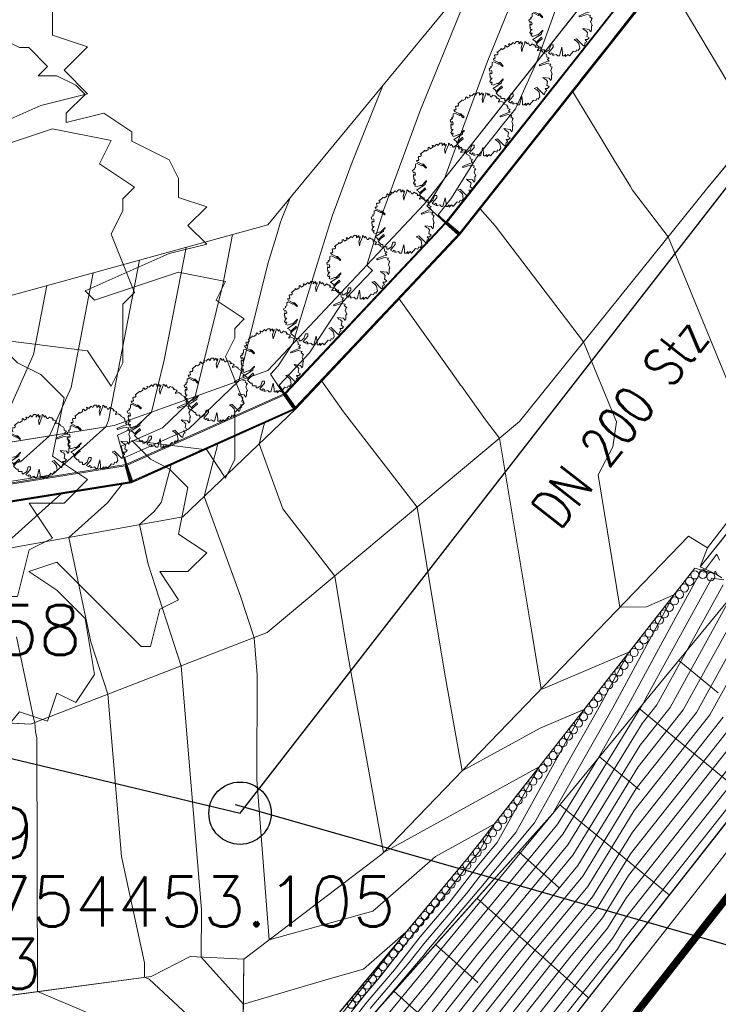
# Model space of a CAD drawing. Header units: metres. Extents: x 3490449 to 3490968, y 5754217 to 5754743.
# Tile 69 of 212: x 3490565 to 3490577, y 5754451 to 5754467. Entities that reach past the tile are written whole.
import ezdxf
from ezdxf.enums import TextEntityAlignment as Align

# ---------------------------------------------------------------- set-up
doc = ezdxf.new("R2010")
doc.units = ezdxf.units.M
doc.header["$LTSCALE"] = 0.25
doc.linetypes.add('Kartierung-07$0$AUSGEZOGEN', pattern=[0])
for name, color, linetype, lineweight, true_color in [('Kartierung-07$0$$BOESCHUNG', 7, 'Continuous', 18, 0x82563a), ('Kartierung-07$0$$BRUCH', 7, 'Continuous', 18, 0x82563a), ('Kartierung-07$0$$HOEHEN_Haupt', 7, 'Continuous', 18, 0x82563a), ('Kartierung-07$0$$HOEHEN_Mittel', 7, 'Continuous', 18, 0x82563a), ('Kartierung-07$0$$P_INF_FL', 7, 'Kartierung-07$0$AUSGEZOGEN', 18, 0x82563a), ('Kartierung-07$0$$P_INF_H', 7, 'Kartierung-07$0$AUSGEZOGEN', 18, 0x82563a), ('Kartierung-07$0$$P_INF_NR', 7, 'Kartierung-07$0$AUSGEZOGEN', 18, 0x82563a), ('Kartierung-07$0$$P_INF_X', 7, 'Kartierung-07$0$AUSGEZOGEN', 18, 0x82563a), ('Kartierung-07$0$$PKT_AE', 7, 'Continuous', 18, 0x82563a), ('Kartierung-07$0$$PKT_SW', 7, 'Continuous', 18, 0x82563a), ('Kartierung-07$0$B_Baum', 7, 'Continuous', 18, 0x82563a), ('Kartierung-07$0$B_Befestigt', 7, 'Continuous', 18, 0x82563a), ('Kartierung-07$0$B_Boeschung_OK', 7, 'Continuous', 18, 0x82563a), ('Kartierung-07$0$B_Boeschung_UK', 7, 'Continuous', 18, 0x82563a), ('Kartierung-07$0$B_Gelaendeknick', 7, 'Continuous', 18, 0x82563a), ('Kartierung-07$0$B_Hecke', 7, 'Continuous', 18, 0x82563a), ('Kartierung-07$0$B_Mauer', 7, 'Kartierung-07$0$AUSGEZOGEN', 18, 0x82563a), ('Kartierung-07$0$B_Zaun', 7, 'Kartierung-07$0$AUSGEZOGEN', 18, 0x82563a), ('Kartierung-07$0$Hilfe_DGM', 7, 'Continuous', 18, 0x82563a), ('Kartierung-07$0$SYM_AE', 7, 'Kartierung-07$0$AUSGEZOGEN', 18, 0x82563a), ('Kartierung-07$0$SYM_SW', 7, 'Kartierung-07$0$AUSGEZOGEN', 18, 0x82563a)]:
    doc.layers.add(name, color=color, linetype=linetype, lineweight=lineweight, true_color=true_color)
for name, color, linetype, true_color in [('Kartierung-07$0$B_Schachtschrift_SW_AUS', 7, 'Continuous', 0x82563a), ('Kartierung-07$0$B_SW-Leitung_AUS', 7, 'Continuous', 0x82563a), ('Kartierung-07$0$B_SW_Leitung_Schrift_AUS', 7, 'Continuous', 0x82563a)]:
    doc.layers.add(name, color=color, linetype=linetype, true_color=true_color)
doc.layers.add('Kartierung-07$0$B_SW_Schacht', color=7, linetype='Continuous')
doc.styles.add('Kartierung-07$0$2', font='TXT')
doc.styles.add('Kartierung-07$0$STANDARD', font='romans.shx', dxfattribs={"width": 0.8})

# ---------------------------------------------------------------- blocks, each defined once
blk = doc.blocks.new('Kartierung-07$0$PKT_AE')
at = {"layer": 'Kartierung-07$0$SYM_AE'}
for p, q in [((-0.25, 0.25), (-0.25, -0.25)), ((0.25, 0.25), (-0.25, 0.25)), ((-0.125, 0.2), (-0.125, -0.2)), ((0, 0.2), (0, -0.2)), ((0.125, 0.2), (0.125, -0.2)), ((0.25, -0.25), (0.25, 0.25)), ((-0.25, -0.25), (0.25, -0.25))]:
    blk.add_line(p, q, dxfattribs=at)
at = {"layer": 'Kartierung-07$0$$P_INF_FL', "style": 'Kartierung-07$0$STANDARD'}
blk.add_attdef('CODE', text='', height=0.8, dxfattribs=at).set_placement((0, 1.7), align=Align.CENTER)
at = {"layer": 'Kartierung-07$0$$P_INF_H', "style": 'Kartierung-07$0$STANDARD'}
blk.add_attdef('H', text='', height=0.8, dxfattribs=at).set_placement((0, -1.4), align=Align.CENTER)
at = {"layer": 'Kartierung-07$0$$P_INF_NR', "style": 'Kartierung-07$0$STANDARD'}
blk.add_attdef('NR', text='', height=0.8, dxfattribs=at).set_placement((0, 0.7), align=Align.CENTER)
at = {"layer": 'Kartierung-07$0$$P_INF_X', "style": 'Kartierung-07$0$STANDARD'}
blk.add_attdef('X', text='', height=0.8, dxfattribs=at).set_placement((-0.9, -0.4), align=Align.RIGHT)
blk.add_attdef('Y', (0.7, -0.4), '', height=0.8, dxfattribs=at)
blk = doc.blocks.new('Kartierung-07$0$PKT_SW')
at = {"layer": 'Kartierung-07$0$SYM_SW'}
for p, q in [((-0.1, 0), (-0.2, 0)), ((0.1, 0), (0.2, 0))]:
    blk.add_line(p, q, dxfattribs=at)
blk.add_circle((0, 0), 0.2, dxfattribs=at)
at = {"layer": 'Kartierung-07$0$$P_INF_FL', "style": 'Kartierung-07$0$STANDARD'}
blk.add_attdef('CODE', text='', height=0.8, dxfattribs=at).set_placement((0, 1.7), align=Align.CENTER)
at = {"layer": 'Kartierung-07$0$$P_INF_H', "style": 'Kartierung-07$0$STANDARD'}
blk.add_attdef('H', text='', height=0.8, dxfattribs=at).set_placement((0, -1.4), align=Align.CENTER)
at = {"layer": 'Kartierung-07$0$$P_INF_NR', "style": 'Kartierung-07$0$STANDARD'}
blk.add_attdef('NR', text='', height=0.8, dxfattribs=at).set_placement((0, 0.7), align=Align.CENTER)
at = {"layer": 'Kartierung-07$0$$P_INF_X', "style": 'Kartierung-07$0$STANDARD'}
blk.add_attdef('X', text='', height=0.8, dxfattribs=at).set_placement((-0.9, -0.4), align=Align.RIGHT)
blk.add_attdef('Y', (0.7, -0.4), '', height=0.8, dxfattribs=at)
at = {"layer": 'Kartierung-07$0$SYM_SW', "style": 'Kartierung-07$0$2', "width": 1.127369}
blk.add_text('W', height=0.245, dxfattribs=at).set_placement((0.001, -0.138), align=Align.CENTER)
blk = doc.blocks.new('Kartierung-07$0$Hecke')
at = {"layer": 'Kartierung-07$0$B_Hecke'}
blk.add_lwpolyline([(-0.447, -0.197), (-0.472, -0.185), (-0.46, -0.147), (-0.472, -0.147), (-0.485, -0.16), (-0.497, -0.135), (-0.485, -0.122), (-0.485, -0.11), (-0.46, -0.085), (-0.485, -0.085), (-0.497, -0.06), (-0.485, -0.06), (-0.497, -0.035), (-0.497, -0.01), (-0.485, 0.003), (-0.485, -0.01), (-0.472, -0.01), (-0.46, 0.003), (-0.472, 0.04), (-0.497, 0.028), (-0.51, 0.065), (-0.472, 0.09), (-0.485, 0.103), (-0.46, 0.115), (-0.46, 0.14), (-0.46, 0.165), (-0.435, 0.178), (-0.36, 0.14), (-0.347, 0.153), (-0.297, 0.103), (-0.285, 0.115), (-0.335, 0.165), (-0.36, 0.165), (-0.435, 0.203), (-0.447, 0.228), (-0.422, 0.228), (-0.41, 0.24), (-0.422, 0.278), (-0.41, 0.29), (-0.385, 0.29), (-0.372, 0.303), (-0.372, 0.328), (-0.385, 0.328), (-0.322, 0.378), (-0.322, 0.39), (-0.297, 0.378), (-0.26, 0.403), (-0.26, 0.428), (-0.247, 0.44), (-0.222, 0.415), (-0.185, 0.44), (-0.197, 0.465), (-0.185, 0.465), (-0.16, 0.453), (-0.135, 0.478), (-0.122, 0.49), (-0.097, 0.465), (-0.085, 0.49), (-0.072, 0.503), (-0.035, 0.503), (-0.035, 0.465), (-0.022, 0.478), (0.003, 0.503), (0.003, 0.478), (0.015, 0.465), (0.028, 0.49), (0.028, 0.478), (0.003, 0.403), (0.015, 0.34), (0.028, 0.39), (0.065, 0.478), (0.065, 0.503), (0.09, 0.49), (0.09, 0.478), (0.103, 0.465), (0.115, 0.49), (0.128, 0.465), (0.14, 0.44), (0.153, 0.44), (0.178, 0.465), (0.203, 0.453), (0.215, 0.453), (0.24, 0.428), (0.228, 0.415), (0.253, 0.415), (0.278, 0.403), (0.29, 0.39), (0.265, 0.365), (0.265, 0.353), (0.315, 0.365), (0.353, 0.34), (0.353, 0.328), (0.403, 0.303), (0.415, 0.278), (0.415, 0.253), (0.453, 0.24), (0.428, 0.215), (0.453, 0.19), (0.403, 0.178), (0.29, 0.128), (0.303, 0.115), (0.415, 0.153), (0.478, 0.14), (0.465, 0.115), (0.503, 0.09), (0.49, 0.078), (0.49, 0.065), (0.478, 0.04), (0.503, -0.022), (0.49, -0.035), (0.49, -0.097), (0.478, -0.122), (0.453, -0.085), (0.353, -0.072), (0.378, -0.097), (0.403, -0.11), (0.428, -0.135), (0.415, -0.197), (0.453, -0.222), (0.428, -0.247), (0.39, -0.247), (0.415, -0.285), (0.39, -0.297), (0.378, -0.347), (0.365, -0.347), (0.253, -0.235), (0.215, -0.247), (0.253, -0.272), (0.29, -0.31), (0.303, -0.385), (0.278, -0.422), (0.253, -0.41), (0.24, -0.447), (0.203, -0.435), (0.14, -0.51), (0.115, -0.485), (0.078, -0.522), (0.078, -0.485), (0.053, -0.51), (0.028, -0.51), (0.028, -0.46), (0.015, -0.372), (-0.022, -0.51), (-0.047, -0.51), (-0.072, -0.485), (-0.11, -0.497), (-0.135, -0.497), (-0.122, -0.472), (-0.147, -0.46), (-0.16, -0.485), (-0.197, -0.46), (-0.122, -0.372), (-0.122, -0.335), (-0.16, -0.335), (-0.185, -0.41), (-0.235, -0.447), (-0.26, -0.447), (-0.26, -0.41), (-0.31, -0.41), (-0.322, -0.397), (-0.322, -0.372), (-0.347, -0.372), (-0.397, -0.322), (-0.347, -0.272), (-0.297, -0.235), (-0.31, -0.21), (-0.397, -0.297), (-0.41, -0.272), (-0.447, -0.247), (-0.31, -0.16), (-0.31, -0.135), (-0.285, -0.11), (-0.285, -0.097), (-0.36, -0.172), (-0.385, -0.172), (-0.447, -0.197)], dxfattribs=at)
blk = doc.blocks.new('Kartierung-07$0$B_Baum')
at = {"layer": 'Kartierung-07$0$B_Baum'}
blk.add_lwpolyline([(-0.4417, -0.1918), (-0.4667, -0.1793), (-0.4542, -0.1418), (-0.4667, -0.1418), (-0.4792, -0.1543), (-0.4917, -0.1293), (-0.4792, -0.1168), (-0.4792, -0.1043), (-0.4542, -0.0793), (-0.4792, -0.0793), (-0.4917, -0.0543), (-0.4792, -0.0543), (-0.4917, -0.0293), (-0.4917, -0.0043), (-0.4792, 0.0082), (-0.4792, -0.0043), (-0.4667, -0.0043), (-0.4542, 0.0082), (-0.4667, 0.0457), (-0.4917, 0.0332), (-0.5042, 0.0707), (-0.4667, 0.0957), (-0.4792, 0.1082), (-0.4542, 0.1207), (-0.4542, 0.1457), (-0.4542, 0.1707), (-0.4292, 0.1832), (-0.3542, 0.1457), (-0.3417, 0.1582), (-0.2917, 0.1082), (-0.2792, 0.1207), (-0.3292, 0.1707), (-0.3542, 0.1707), (-0.4292, 0.2082), (-0.4417, 0.2332), (-0.4167, 0.2332), (-0.4042, 0.2457), (-0.4167, 0.2832), (-0.4042, 0.2957), (-0.3792, 0.2957), (-0.3667, 0.3082), (-0.3667, 0.3332), (-0.3792, 0.3332), (-0.3167, 0.3832), (-0.3167, 0.3957), (-0.2917, 0.3832), (-0.2542, 0.4082), (-0.2542, 0.4332), (-0.2417, 0.4457), (-0.2167, 0.4207), (-0.1792, 0.4457), (-0.1917, 0.4707), (-0.1792, 0.4707), (-0.1542, 0.4582), (-0.1292, 0.4832), (-0.1167, 0.4957), (-0.0917, 0.4707), (-0.0792, 0.4957), (-0.0667, 0.5082), (-0.0292, 0.5082), (-0.0292, 0.4707), (-0.0167, 0.4832), (0.0083, 0.5082), (0.0083, 0.4832), (0.0208, 0.4707), (0.0333, 0.4957), (0.0333, 0.4832), (0.0083, 0.4082), (0.0208, 0.3457), (0.0333, 0.3957), (0.0708, 0.4832), (0.0708, 0.5082), (0.0958, 0.4957), (0.0958, 0.4832), (0.1083, 0.4707), (0.1208, 0.4957), (0.1333, 0.4707), (0.1458, 0.4457), (0.1583, 0.4457), (0.1833, 0.4707), (0.2083, 0.4582), (0.2208, 0.4582), (0.2458, 0.4332), (0.2333, 0.4207), (0.2583, 0.4207), (0.2833, 0.4082), (0.2958, 0.3957), (0.2708, 0.3707), (0.2708, 0.3582), (0.3208, 0.3707), (0.3583, 0.3457), (0.3583, 0.3332), (0.4083, 0.3082), (0.4208, 0.2832), (0.4208, 0.2582), (0.4583, 0.2457), (0.4333, 0.2207), (0.4583, 0.1957), (0.4083, 0.1832), (0.2958, 0.1332), (0.3083, 0.1207), (0.4208, 0.1582), (0.4833, 0.1457), (0.4708, 0.1207), (0.5083, 0.0957), (0.4958, 0.0832), (0.4958, 0.0707), (0.4833, 0.0457), (0.5083, -0.0168), (0.4958, -0.0293), (0.4958, -0.0918), (0.4833, -0.1168), (0.4583, -0.0793), (0.3583, -0.0668), (0.3833, -0.0918), (0.4083, -0.1043), (0.4333, -0.1293), (0.4208, -0.1918), (0.4583, -0.2168), (0.4333, -0.2418), (0.3958, -0.2418), (0.4208, -0.2793), (0.3958, -0.2918), (0.3833, -0.3418), (0.3708, -0.3418), (0.2583, -0.2293), (0.2208, -0.2418), (0.2583, -0.2668), (0.2958, -0.3043), (0.3083, -0.3793), (0.2833, -0.4168), (0.2583, -0.4043), (0.2458, -0.4418), (0.2083, -0.4293), (0.1458, -0.5043), (0.1208, -0.4793), (0.0833, -0.5168), (0.0833, -0.4793), (0.0583, -0.5043), (0.0333, -0.5043), (0.0333, -0.4543), (0.0208, -0.3668), (-0.0167, -0.5043), (-0.0417, -0.5043), (-0.0667, -0.4793), (-0.1042, -0.4918), (-0.1292, -0.4918), (-0.1167, -0.4668), (-0.1417, -0.4543), (-0.1542, -0.4793), (-0.1917, -0.4543), (-0.1167, -0.3668), (-0.1167, -0.3293), (-0.1542, -0.3293), (-0.1792, -0.4043), (-0.2292, -0.4418), (-0.2542, -0.4418), (-0.2542, -0.4043), (-0.3042, -0.4043), (-0.3167, -0.3918), (-0.3167, -0.3668), (-0.3417, -0.3668), (-0.3917, -0.3168), (-0.3417, -0.2668), (-0.2917, -0.2293), (-0.3042, -0.2043), (-0.3917, -0.2918), (-0.4042, -0.2668), (-0.4417, -0.2418), (-0.3042, -0.1543), (-0.3042, -0.1293), (-0.2792, -0.1043), (-0.2792, -0.0918), (-0.3542, -0.1668), (-0.3792, -0.1668), (-0.4417, -0.1918)], dxfattribs=at)

msp = doc.modelspace()

# ---------------------------------------------------------------- linework, layer by layer
at = {"layer": 'Kartierung-07$0$$BOESCHUNG', "ltscale": 0.02}
for p, q in [((3490575.923, 5754456.969, 166.217), (3490576.552, 5754456.451, 104.717)), ((3490575.287, 5754456.197, 166.307), (3490577.006, 5754454.782)), ((3490574.652, 5754455.426, 166.396), (3490575.294, 5754454.896, 104.829)), ((3490574.016, 5754454.654, 166.485), (3490575.771, 5754453.208)), ((3490573.355, 5754453.904, 166.521), (3490573.999, 5754453.328, 104.908)), ((3490572.688, 5754453.158, 166.545), (3490574.477, 5754451.559)), ((3490572.022, 5754452.413, 166.569), (3490572.701, 5754451.805, 104.939)), ((3490571.355, 5754451.667, 166.593), (3490573.24, 5754449.982))]:
    msp.add_line(p, q, dxfattribs=at)
at = {"layer": 'Kartierung-07$0$$BRUCH', "ltscale": 0.02}
for p, q in [((3490580.54, 5754469.583), (3490576.389, 5754464.549)), ((3490574.819, 5754468.048), (3490571.845, 5754464.287)), ((3490575.174, 5754467.747), (3490572.211, 5754463.996)), ((3490575.409, 5754467.585), (3490572.413, 5754463.796)), ((3490572.414, 5754463.823), (3490575.381, 5754467.583)), ((3490576.389, 5754464.549), (3490573.367, 5754460.799)), ((3490571.845, 5754464.287), (3490569.334, 5754461.62)), ((3490572.211, 5754463.996), (3490572.185, 5754463.972)), ((3490572.414, 5754463.823), (3490572.211, 5754463.996)), ((3490572.185, 5754463.972), (3490569.626, 5754461.247)), ((3490572.385, 5754463.794), (3490572.185, 5754463.972)), ((3490572.413, 5754463.796), (3490569.777, 5754460.997)), ((3490569.781, 5754461.029), (3490572.385, 5754463.794)), ((3490572.385, 5754463.794), (3490572.414, 5754463.823)), ((3490576.265, 5754458.468), (3490579.106, 5754462.031)), ((3490576.382, 5754458.773), (3490578.888, 5754462.031)), ((3490569.334, 5754461.62), (3490566.875, 5754460.737)), ((3490569.593, 5754461.224), (3490567.083, 5754460.102)), ((3490569.626, 5754461.247), (3490569.593, 5754461.224)), ((3490569.749, 5754461.003), (3490569.593, 5754461.224)), ((3490569.781, 5754461.029), (3490569.626, 5754461.247)), ((3490569.777, 5754460.997), (3490567.149, 5754459.819)), ((3490567.166, 5754459.849), (3490569.749, 5754461.003)), ((3490567.974, 5754459.271), (3490569.777, 5754460.997)), ((3490569.749, 5754461.003), (3490569.781, 5754461.029)), ((3490566.875, 5754460.737), (3490564.771, 5754460.4)), ((3490573.367, 5754460.799), (3490569.328, 5754457.415)), ((3490567.051, 5754460.091), (3490564.858, 5754459.741)), ((3490567.083, 5754460.102), (3490567.051, 5754460.091)), ((3490567.117, 5754459.834), (3490567.051, 5754460.091)), ((3490567.166, 5754459.849), (3490567.083, 5754460.102)), ((3490567.149, 5754459.819), (3490564.864, 5754459.453)), ((3490564.892, 5754459.479), (3490567.117, 5754459.834)), ((3490567.117, 5754459.834), (3490567.166, 5754459.849)), ((3490565.081, 5754458.749), (3490567.974, 5754459.271)), ((3490571.164, 5754453.862), (3490576.078, 5754458.964)), ((3490576.078, 5754458.964), (3490576.382, 5754458.773)), ((3490576.382, 5754458.773), (3490576.265, 5754458.468)), ((3490576.509, 5754458.36), (3490576.265, 5754458.468)), ((3490572.54, 5754453.806), (3490576.182, 5754458.45)), ((3490576.182, 5754458.45), (3490576.509, 5754458.36)), ((3490576.612, 5754458.296), (3490576.509, 5754458.36)), ((3490576.828, 5754458.068), (3490573.904, 5754454.518)), ((3490569.328, 5754457.415), (3490565.532, 5754455.947)), ((3490565.532, 5754455.947), (3490559.071, 5754456.303)), ((3490572.162, 5754448.609), (3490577.832, 5754455.835)), ((3490572.712, 5754448.177), (3490578.384, 5754455.405)), ((3490578.463, 5754455.343), (3490572.791, 5754448.115)), ((3490573.904, 5754454.518), (3490569.899, 5754450.038)), ((3490568.952, 5754452.181), (3490571.164, 5754453.862)), ((3490569.108, 5754449.672), (3490572.54, 5754453.806)), ((3490567.465, 5754451.904), (3490568.094, 5754452.222)), ((3490568.094, 5754452.222), (3490568.952, 5754452.181)), ((3490568.952, 5754452.181), (3490568.919, 5754449.365)), ((3490564.48, 5754451.504), (3490567.465, 5754451.904))]:
    msp.add_line(p, q, dxfattribs=at)
at = {"layer": 'Kartierung-07$0$$HOEHEN_Haupt', "ltscale": 0.02}
for points in [[(3490574.171, 5754469.814), (3490572.861, 5754466.585), (3490572.389, 5754465.297), (3490572.169, 5754464.697), (3490571.921, 5754464.302), (3490571.885, 5754464.255), (3490572.188, 5754463.975), (3490572.366, 5754463.816), (3490572.388, 5754463.797), (3490572.386, 5754463.794), (3490572.313, 5754463.716), (3490571.084, 5754462.411), (3490571.079, 5754462.406), (3490570.997, 5754462.318), (3490570.995, 5754462.317), (3490570.971, 5754462.291), (3490570.97, 5754462.29), (3490570.948, 5754462.267), (3490570.928, 5754462.245), (3490570.838, 5754462.149), (3490569.781, 5754461.027), (3490569.762, 5754461), (3490569.535, 5754460.899), (3490569.312, 5754460.798), (3490569.227, 5754460.76), (3490569.132, 5754460.716), (3490569.105, 5754460.704), (3490569.072, 5754460.689), (3490569.049, 5754460.679), (3490569.019, 5754460.665), (3490568.999, 5754460.656), (3490568.971, 5754460.644), (3490568.953, 5754460.636), (3490568.928, 5754460.624), (3490568.745, 5754460.543), (3490568.473, 5754460.418), (3490568.47, 5754460.417), (3490568.461, 5754460.413), (3490568.402, 5754460.386), (3490568.239, 5754460.312), (3490568.233, 5754460.309), (3490567.902, 5754460.157), (3490567.884, 5754460.15), (3490567.875, 5754460.145), (3490567.785, 5754460.104), (3490567.748, 5754459.959), (3490567.633, 5754459.515), (3490567.629, 5754459.5), (3490567.517, 5754459.356), (3490567.282, 5754459.146), (3490567.416, 5754458.512), (3490567.946, 5754456.88), (3490568.273, 5754452.975), (3490568.269, 5754452.214), (3490568.944, 5754451.461), (3490570.304, 5754451.862), (3490570.869, 5754452.018), (3490571.549, 5754452.612), (3490570.895, 5754451.774), (3490570.838, 5754451.707), (3490569.841, 5754450.439)], [(3490571.098, 5754451.098), (3490571.915, 5754452.092), (3490572.059, 5754452.275), (3490573.049, 5754453.478), (3490573.905, 5754454.516), (3490573.911, 5754454.527), (3490574.865, 5754456.211), (3490575.844, 5754458.019), (3490575.403, 5754457.83), (3490574.979, 5754457.823), (3490574.631, 5754459.943), (3490574.864, 5754460.394), (3490574.925, 5754460.792), (3490574.397, 5754462.077), (3490572.979, 5754463.938), (3490572.739, 5754464.209), (3490572.899, 5754464.412), (3490572.916, 5754464.434), (3490572.917, 5754464.434), (3490573.034, 5754464.584), (3490573.041, 5754464.592), (3490573.043, 5754464.595), (3490573.552, 5754465.241), (3490573.643, 5754465.356), (3490573.683, 5754465.407), (3490573.905, 5754465.688), (3490573.906, 5754465.689), (3490573.908, 5754465.693), (3490574.164, 5754466.018), (3490574.245, 5754466.12), (3490574.264, 5754466.144), (3490574.322, 5754466.218), (3490574.328, 5754466.226), (3490574.703, 5754466.702), (3490574.859, 5754466.9), (3490574.874, 5754466.918), (3490575.014, 5754467.096), (3490575.385, 5754467.567)], [(3490583.501, 5754467.284), (3490583.221, 5754466.822), (3490582.681, 5754466.006), (3490581.899, 5754464.631), (3490581.852, 5754464.557), (3490581.846, 5754464.548), (3490580.924, 5754463.137), (3490580.86, 5754463.055), (3490579.974, 5754461.711), (3490579.88, 5754461.589), (3490579.496, 5754461.106), (3490578.549, 5754459.914), (3490578.401, 5754459.723), (3490578.068, 5754459.304), (3490577.567, 5754458.673), (3490577.549, 5754458.65), (3490577.048, 5754458.019), (3490576.923, 5754457.857), (3490575.994, 5754456.176), (3490575.273, 5754455.263), (3490574.303, 5754453.68), (3490573.759, 5754453.02), (3490573.13, 5754452.256), (3490572.004, 5754450.83)], [(3490568.026, 5754463.592), (3490567.677, 5754461.784), (3490567.47, 5754460.951), (3490567.229, 5754460.719), (3490567.112, 5754460.667), (3490566.925, 5754460.583), (3490567.059, 5754460.094), (3490567.079, 5754460.032), (3490567.129, 5754459.838), (3490567.122, 5754459.831), (3490566.871, 5754459.79), (3490566.005, 5754459.652), (3490565.656, 5754459.594), (3490564.894, 5754459.473)], [(3490572.094, 5754449.568), (3490574.2, 5754452.236), (3490574.469, 5754452.562), (3490574.701, 5754452.844), (3490575.115, 5754453.519), (3490577.058, 5754455.979)], [(3490578.397, 5754455.394), (3490576.019, 5754452.365), (3490575.561, 5754451.781), (3490573.154, 5754448.715)], [(3490577.859, 5754454.607), (3490575.61, 5754451.742), (3490574.994, 5754450.958)]]:
    msp.add_lwpolyline(points, dxfattribs=at)
at = {"layer": 'Kartierung-07$0$$HOEHEN_Mittel', "ltscale": 0.02}
for points in [[(3490572.679, 5754468.004), (3490571.773, 5754465.772), (3490571.447, 5754464.882), (3490571.197, 5754464.2), (3490570.921, 5754463.306), (3490571.011, 5754463.223), (3490570.673, 5754462.863), (3490570.538, 5754462.719), (3490570.005, 5754461.902), (3490569.519, 5754461.384), (3490569.614, 5754461.239), (3490569.712, 5754461.101), (3490569.769, 5754461.019), (3490569.757, 5754461.001), (3490569.444, 5754460.862), (3490569.316, 5754460.804), (3490569.189, 5754460.747), (3490569.135, 5754460.722), (3490569.093, 5754460.703), (3490569.074, 5754460.695), (3490569.038, 5754460.679), (3490569.02, 5754460.671), (3490568.988, 5754460.656), (3490568.972, 5754460.649), (3490568.943, 5754460.636), (3490568.928, 5754460.63), (3490568.626, 5754460.494), (3490568.47, 5754460.423), (3490568.465, 5754460.421), (3490568.46, 5754460.419), (3490568.334, 5754460.363), (3490568.241, 5754460.32), (3490568.224, 5754460.312), (3490568.034, 5754460.225), (3490567.883, 5754460.158), (3490567.802, 5754460.122), (3490567.709, 5754460.079), (3490567.702, 5754460.076), (3490567.25, 5754459.867), (3490567.184, 5754459.838), (3490567.183, 5754459.837), (3490567.151, 5754459.822), (3490567.148, 5754459.819), (3490567.002, 5754459.795), (3490566.767, 5754459.495), (3490566.147, 5754458.941), (3490566.501, 5754457.267), (3490566.774, 5754456.427), (3490566.992, 5754453.824), (3490567.361, 5754452.121), (3490567.362, 5754451.89), (3490567.433, 5754451.86), (3490568.676, 5754450.703)], [(3490570.437, 5754450.87), (3490570.928, 5754451.495), (3490571.367, 5754452.011), (3490571.78, 5754452.539), (3490572.235, 5754453.079), (3490572.713, 5754453.695), (3490573.014, 5754454.053), (3490573.684, 5754455.265), (3490571.522, 5754454.07), (3490571.189, 5754453.888), (3490570.61, 5754457.116), (3490570.41, 5754458.322), (3490569.577, 5754459.4), (3490569.197, 5754460.441), (3490569.273, 5754460.738), (3490569.283, 5754460.775), (3490569.303, 5754460.785), (3490569.304, 5754460.785), (3490569.717, 5754460.973), (3490569.773, 5754460.998), (3490569.778, 5754461.004), (3490570.04, 5754461.283), (3490570.948, 5754462.252), (3490570.957, 5754462.261), (3490570.967, 5754462.272), (3490570.98, 5754462.286), (3490570.991, 5754462.297), (3490571.005, 5754462.313), (3490571.042, 5754462.352), (3490571.09, 5754462.403), (3490571.658, 5754463.007), (3490572.397, 5754463.795), (3490572.414, 5754463.821), (3490572.444, 5754463.86), (3490572.897, 5754464.433), (3490572.914, 5754464.455), (3490572.922, 5754464.465), (3490573.022, 5754464.592), (3490573.058, 5754464.637), (3490573.09, 5754464.678), (3490573.629, 5754465.361), (3490573.866, 5754465.662), (3490573.88, 5754465.679), (3490573.885, 5754465.685), (3490573.898, 5754465.702), (3490573.914, 5754465.723), (3490574.234, 5754466.128), (3490574.308, 5754466.221), (3490574.311, 5754466.226), (3490574.336, 5754466.258), (3490574.36, 5754466.287), (3490574.842, 5754466.899), (3490574.888, 5754466.957), (3490575.322, 5754467.507)], [(3490575.372, 5754467.557), (3490575.117, 5754467.233), (3490574.878, 5754466.931), (3490574.854, 5754466.899), (3490574.589, 5754466.563), (3490574.331, 5754466.236), (3490574.318, 5754466.22), (3490574.278, 5754466.17), (3490574.242, 5754466.123), (3490574.081, 5754465.919), (3490573.905, 5754465.696), (3490573.899, 5754465.688), (3490573.896, 5754465.685), (3490573.744, 5754465.492), (3490573.638, 5754465.358), (3490573.398, 5754465.053), (3490573.048, 5754464.609), (3490573.035, 5754464.592), (3490572.997, 5754464.544), (3490572.916, 5754464.441), (3490572.91, 5754464.433), (3490572.747, 5754464.228), (3490572.413, 5754463.803), (3490572.409, 5754463.796), (3490571.443, 5754462.766), (3490572.318, 5754461.536), (3490572.404, 5754461.416), (3490572.426, 5754461.385), (3490572.445, 5754461.359), (3490572.822, 5754460.829), (3490573.05, 5754460.534), (3490573.561, 5754457.457), (3490573.716, 5754456.511), (3490573.745, 5754456.512), (3490575.124, 5754457.101), (3490574.621, 5754456.171), (3490574.125, 5754455.296), (3490573.859, 5754454.816), (3490573.609, 5754454.364), (3490572.93, 5754453.555), (3490572.811, 5754453.401), (3490571.887, 5754452.309), (3490571.839, 5754452.247), (3490571.17, 5754451.459), (3490571.021, 5754451.278)], [(3490576.975, 5754460.783), (3490575.752, 5754463.759), (3490575.18, 5754464.509), (3490575.146, 5754464.565), (3490574.888, 5754464.99), (3490574.676, 5754465.338), (3490574.222, 5754466.084), (3490574.247, 5754466.116), (3490574.249, 5754466.118), (3490574.249, 5754466.118), (3490574.325, 5754466.215), (3490574.326, 5754466.215), (3490574.817, 5754466.84), (3490574.865, 5754466.9), (3490574.869, 5754466.905), (3490574.912, 5754466.959), (3490575.398, 5754467.577)], [(3490577.156, 5754465.479), (3490575.962, 5754467.491)], [(3490573.949, 5754467.398), (3490573.641, 5754466.558), (3490573.304, 5754465.814), (3490573.165, 5754465.639), (3490573.077, 5754465.527), (3490573.008, 5754465.44), (3490572.816, 5754465.197), (3490572.682, 5754465.027), (3490572.269, 5754464.368), (3490572.066, 5754464.111), (3490572.201, 5754463.986), (3490572.28, 5754463.916), (3490572.403, 5754463.812), (3490572.392, 5754463.794), (3490571.986, 5754463.361), (3490571.087, 5754462.407), (3490571.061, 5754462.379), (3490571.001, 5754462.315), (3490570.993, 5754462.307), (3490570.976, 5754462.289), (3490570.968, 5754462.281), (3490570.953, 5754462.264), (3490570.938, 5754462.248), (3490570.439, 5754461.716), (3490569.779, 5754461.015), (3490569.768, 5754460.999), (3490569.626, 5754460.936), (3490569.308, 5754460.791), (3490569.265, 5754460.772), (3490569.129, 5754460.71), (3490569.117, 5754460.705), (3490569.07, 5754460.683), (3490569.06, 5754460.679), (3490569.017, 5754460.66), (3490569.009, 5754460.656), (3490568.97, 5754460.638), (3490568.963, 5754460.635), (3490568.927, 5754460.619), (3490568.864, 5754460.591), (3490568.534, 5754460.44), (3490568.519, 5754460.383), (3490568.517, 5754460.372), (3490568.483, 5754460.241), (3490568.317, 5754459.599), (3490568.9, 5754458.001), (3490569.117, 5754457.333), (3490569.167, 5754456.738), (3490569.159, 5754455.06), (3490569.358, 5754452.489), (3490571.018, 5754452.949), (3490571.424, 5754453.304), (3490572.023, 5754453.827), (3490572.965, 5754454.347), (3490572.716, 5754453.898), (3490572.604, 5754453.765), (3490571.948, 5754452.917), (3490571.726, 5754452.655), (3490571.131, 5754451.892), (3490570.883, 5754451.601), (3490570.139, 5754450.654)], [(3490570.974, 5754451.389), (3490571.603, 5754452.129), (3490571.834, 5754452.424), (3490572.523, 5754453.24), (3490572.821, 5754453.625), (3490573.311, 5754454.209), (3490573.814, 5754455.118), (3490574.348, 5754456.081), (3490574.376, 5754456.13), (3490574.404, 5754456.183), (3490574.316, 5754456.145), (3490573.7, 5754455.882), (3490572.453, 5754455.2), (3490572.174, 5754456.751), (3490571.73, 5754459.428), (3490570.55, 5754460.954), (3490570.2, 5754461.446), (3490570.958, 5754462.255), (3490570.961, 5754462.259), (3490570.965, 5754462.263), (3490570.984, 5754462.284), (3490570.988, 5754462.288), (3490571.009, 5754462.31), (3490571.024, 5754462.326), (3490571.093, 5754462.399), (3490571.331, 5754462.652), (3490572.403, 5754463.795), (3490572.414, 5754463.812), (3490572.596, 5754464.044), (3490572.903, 5754464.433), (3490572.915, 5754464.448), (3490572.959, 5754464.504), (3490573.028, 5754464.592), (3490573.053, 5754464.623), (3490573.244, 5754464.865), (3490573.633, 5754465.359), (3490573.805, 5754465.577), (3490573.888, 5754465.682), (3490573.892, 5754465.687), (3490573.902, 5754465.699), (3490573.997, 5754465.821), (3490574.238, 5754466.126), (3490574.293, 5754466.196), (3490574.315, 5754466.223), (3490574.334, 5754466.247), (3490574.474, 5754466.425), (3490574.848, 5754466.899), (3490574.883, 5754466.944), (3490575.219, 5754467.37)], [(3490571.187, 5754466.195), (3490570.686, 5754464.96), (3490570.505, 5754464.467), (3490570.367, 5754464.09), (3490570.129, 5754463.32), (3490569.737, 5754462.048), (3490569.504, 5754461.692), (3490569.381, 5754461.56), (3490569.598, 5754461.228), (3490569.623, 5754461.193), (3490569.754, 5754461.007), (3490569.751, 5754461.003), (3490569.353, 5754460.825), (3490569.321, 5754460.81), (3490569.152, 5754460.735), (3490569.138, 5754460.728), (3490569.081, 5754460.703), (3490569.076, 5754460.701), (3490569.026, 5754460.678), (3490569.022, 5754460.676), (3490568.977, 5754460.656), (3490568.973, 5754460.655), (3490568.933, 5754460.637), (3490568.929, 5754460.635), (3490568.507, 5754460.446), (3490568.467, 5754460.428), (3490568.459, 5754460.425), (3490568.458, 5754460.424), (3490568.267, 5754460.339), (3490568.243, 5754460.328), (3490568.215, 5754460.315), (3490568.167, 5754460.293), (3490567.882, 5754460.166), (3490567.73, 5754460.098), (3490567.706, 5754460.087), (3490567.692, 5754460.081), (3490567.578, 5754460.028), (3490567.18, 5754459.85), (3490567.17, 5754459.846), (3490567.162, 5754459.842), (3490567.142, 5754459.822), (3490566.021, 5754459.638), (3490566.018, 5754459.634), (3490565.821, 5754459.459), (3490565.072, 5754458.784)], [(3490565.041, 5754459.481), (3490566.006, 5754459.641), (3490566.292, 5754459.687), (3490567.135, 5754459.825), (3490567.157, 5754459.846), (3490567.144, 5754459.895), (3490567.077, 5754460.1), (3490567.044, 5754460.221), (3490567.67, 5754460.501), (3490568.063, 5754460.677), (3490568.872, 5754461.454), (3490569.336, 5754463.33), (3490569.49, 5754463.83), (3490569.536, 5754463.979), (3490569.563, 5754464.052), (3490569.598, 5754464.147), (3490569.695, 5754464.386)], [(3490568.771, 5754463.796), (3490568.62, 5754463.016), (3490568.171, 5754461.202), (3490567.646, 5754460.698), (3490567.391, 5754460.584), (3490566.985, 5754460.402), (3490567.068, 5754460.097), (3490567.112, 5754459.963), (3490567.143, 5754459.842), (3490567.129, 5754459.828), (3490566.581, 5754459.738), (3490566.005, 5754459.647), (3490565.247, 5754459.521)], [(3490567.282, 5754463.387), (3490566.785, 5754460.816), (3490566.74, 5754460.715), (3490565.878, 5754459.947), (3490564.852, 5754459.783)], [(3490566.537, 5754463.183), (3490566.182, 5754461.346), (3490565.837, 5754460.571), (3490565.37, 5754460.155), (3490564.815, 5754460.066)], [(3490565.792, 5754462.978), (3490565.579, 5754461.876), (3490564.934, 5754460.426)], [(3490571.175, 5754450.918), (3490571.933, 5754451.84), (3490572.273, 5754452.271), (3490573.191, 5754453.386), (3490573.984, 5754454.349), (3490574.623, 5754455.39), (3490575.11, 5754456.251), (3490575.907, 5754457.724), (3490576.276, 5754458.394), (3490576.38, 5754458.379), (3490576.285, 5754458.422), (3490576.351, 5754458.43), (3490576.448, 5754458.56), (3490576.532, 5754458.674), (3490576.575, 5754458.577)], [(3490576.501, 5754458.388), (3490576.512, 5754458.403), (3490576.54, 5754458.341), (3490576.478, 5754458.369), (3490576.487, 5754458.37), (3490576.501, 5754458.388)], [(3490571.252, 5754450.737), (3490571.951, 5754451.588), (3490572.487, 5754452.267), (3490573.333, 5754453.295), (3490574.064, 5754454.182), (3490575.334, 5754456.254), (3490575.355, 5754456.291), (3490575.389, 5754456.355), (3490576.454, 5754458.289), (3490576.645, 5754458.261)], [(3490571.968, 5754451.335), (3490572.701, 5754452.264), (3490573.475, 5754453.203), (3490574.144, 5754454.015), (3490575.336, 5754455.96), (3490575.569, 5754456.255), (3490576.045, 5754457.118), (3490576.632, 5754458.184)], [(3490571.986, 5754451.083), (3490572.915, 5754452.26), (3490573.617, 5754453.112), (3490574.223, 5754453.847), (3490575.304, 5754455.611), (3490575.782, 5754456.216), (3490576.757, 5754457.982)], [(3490577.028, 5754457.623), (3490576.207, 5754456.137), (3490575.241, 5754454.914), (3490574.382, 5754453.513), (3490573.901, 5754452.929), (3490573.344, 5754452.252), (3490572.022, 5754450.578)], [(3490577.133, 5754457.389), (3490576.42, 5754456.097), (3490575.209, 5754454.565), (3490574.462, 5754453.346), (3490574.043, 5754452.837), (3490573.558, 5754452.248), (3490572.04, 5754450.325)], [(3490565.306, 5754457.348), (3490565.587, 5754456.022), (3490565.602, 5754455.974), (3490565.615, 5754455.827), (3490565.636, 5754455.73), (3490565.647, 5754451.66), (3490566.908, 5754451.129)], [(3490572.058, 5754450.073), (3490573.772, 5754452.244), (3490574.185, 5754452.745), (3490574.542, 5754453.179), (3490575.178, 5754454.217), (3490576.632, 5754456.058)], [(3490572.076, 5754449.821), (3490573.986, 5754452.24), (3490574.327, 5754452.654), (3490574.621, 5754453.011), (3490575.146, 5754453.868), (3490576.845, 5754456.018)], [(3490572.112, 5754449.316), (3490574.415, 5754452.233), (3490574.611, 5754452.471), (3490574.78, 5754452.677), (3490575.083, 5754453.17), (3490577.271, 5754455.939)], [(3490572.13, 5754449.063), (3490574.629, 5754452.229), (3490574.753, 5754452.379), (3490574.86, 5754452.51), (3490575.051, 5754452.822), (3490577.483, 5754455.9)], [(3490572.148, 5754448.811), (3490574.843, 5754452.225), (3490574.895, 5754452.288), (3490574.94, 5754452.342), (3490575.02, 5754452.473), (3490577.696, 5754455.86)], [(3490572.786, 5754448.267), (3490575.551, 5754451.789), (3490575.651, 5754451.917), (3490578.388, 5754455.402)], [(3490578.407, 5754455.387), (3490576.387, 5754452.814), (3490575.571, 5754451.773), (3490573.522, 5754449.164)], [(3490578.227, 5754455.056), (3490575.62, 5754451.735), (3490575.362, 5754451.406)], [(3490577.491, 5754454.159), (3490575.6, 5754451.75), (3490574.626, 5754450.509)], [(3490577.123, 5754453.711), (3490575.59, 5754451.758), (3490574.258, 5754450.061)], [(3490576.755, 5754453.262), (3490575.58, 5754451.766), (3490573.89, 5754449.612)]]:
    msp.add_lwpolyline(points, dxfattribs=at)
at = {"layer": 'Kartierung-07$0$B_Befestigt', "ltscale": 0.02}
for points in [[(3490563.553, 5754450.906), (3490564.48, 5754451.504), (3490567.465, 5754451.904), (3490568.094, 5754452.222), (3490568.952, 5754452.181), (3490571.164, 5754453.862), (3490576.078, 5754458.964), (3490576.382, 5754458.773), (3490578.888, 5754462.031), (3490578.643, 5754462.367), (3490578.664, 5754462.572), (3490580.51, 5754464.797), (3490583.027, 5754468.261), (3490586.484, 5754472.733)], [(3490568.952, 5754452.181), (3490568.919, 5754449.365)]]:
    msp.add_lwpolyline(points, dxfattribs=at)
for points, elevation in [([(3490576.612, 5754458.296), (3490576.509, 5754458.36), (3490576.265, 5754458.468), (3490579.106, 5754462.031), (3490579.434, 5754461.976), (3490579.475, 5754461.926)], 166.467), ([(3490576.382, 5754458.773), (3490576.265, 5754458.468)], 166.414), ([(3490569.088, 5754449.424), (3490569.108, 5754449.672), (3490572.54, 5754453.806), (3490576.182, 5754458.45)], 167.2), ([(3490576.182, 5754458.45), (3490576.509, 5754458.36)], 167.2)]:
    msp.add_lwpolyline(points, dxfattribs=dict(at, elevation=elevation))
at = {"layer": 'Kartierung-07$0$B_Boeschung_OK', "ltscale": 0.02, "elevation": 165.78}
msp.add_lwpolyline([(3490584.143, 5754467.142), (3490581.838, 5754464.563), (3490579.769, 5754461.796), (3490576.828, 5754458.068), (3490573.904, 5754454.518), (3490569.899, 5754450.038), (3490569.287, 5754449.34)], dxfattribs=at)
at = {"layer": 'Kartierung-07$0$B_Boeschung_UK', "ltscale": 0.02}
msp.add_lwpolyline([(3490572.162, 5754448.609), (3490577.832, 5754455.835), (3490583.905, 5754463.649), (3490585.194, 5754465.307), (3490585.684, 5754465.938)], dxfattribs=at)
at = {"layer": 'Kartierung-07$0$B_Gelaendeknick', "ltscale": 0.02}
for points, elevation in [([(3490584.209, 5754474.455), (3490580.54, 5754469.583), (3490576.389, 5754464.549), (3490573.367, 5754460.799), (3490569.328, 5754457.415), (3490565.532, 5754455.947), (3490559.071, 5754456.303), (3490552.284, 5754458.548), (3490547.749, 5754460.123)], 165.858), ([(3490567.974, 5754459.271), (3490569.777, 5754460.997)], 166.939)]:
    msp.add_lwpolyline(points, dxfattribs=dict(at, elevation=elevation))
msp.add_lwpolyline([(3490553.302, 5754461.132), (3490559.52, 5754459.107), (3490562.393, 5754458.728), (3490565.081, 5754458.749), (3490567.974, 5754459.271)], dxfattribs=at)
at = {"layer": 'Kartierung-07$0$B_Mauer', "ltscale": 0.02}
for points in [[(3490597.249, 5754495.32), (3490592.971, 5754489.976), (3490589.327, 5754485.4), (3490583.869, 5754478.418), (3490579.648, 5754473.01), (3490575.409, 5754467.585), (3490572.413, 5754463.796), (3490569.777, 5754460.997), (3490567.149, 5754459.819), (3490564.864, 5754459.453), (3490562.501, 5754459.367), (3490559.694, 5754459.856), (3490553.612, 5754461.712), (3490550.629, 5754463.27), (3490548.113, 5754465.105), (3490548.38, 5754465.546)], [(3490572.398, 5754448.424), (3490578.069, 5754455.651), (3490584.142, 5754463.465), (3490585.431, 5754465.123)], [(3490585.826, 5754464.816), (3490584.537, 5754463.158), (3490578.463, 5754455.343), (3490572.791, 5754448.115)], [(3490572.413, 5754463.796), (3490572.186, 5754463.992)], [(3490569.777, 5754460.997), (3490569.6, 5754461.246)], [(3490567.149, 5754459.819), (3490567.062, 5754460.109)]]:
    msp.add_lwpolyline(points, dxfattribs=at)
msp.add_lwpolyline([(3490596.802, 5754495.241), (3490592.737, 5754490.163), (3490589.091, 5754485.586), (3490583.633, 5754478.603, 0.000189), (3490583.633, 5754478.603), (3490579.412, 5754473.195), (3490575.173, 5754467.77), (3490572.186, 5754463.992), (3490569.6, 5754461.246), (3490567.062, 5754460.109), (3490564.835, 5754459.752), (3490562.522, 5754459.668), (3490559.764, 5754460.148), (3490553.726, 5754461.991), (3490550.788, 5754463.526), (3490548.512, 5754465.185), (3490548.637, 5754465.391)], format="xyb", dxfattribs=at)
for centre in [(3490576.179, 5754458.34), (3490576.308, 5754458.349), (3490576.436, 5754458.312), (3490576.013, 5754458.13), (3490576.096, 5754458.236), (3490575.935, 5754458.027), (3490575.772, 5754457.821), (3490575.853, 5754457.924), (3490575.61, 5754457.614), (3490575.692, 5754457.716), (3490575.528, 5754457.508), (3490575.365, 5754457.301), (3490575.446, 5754457.406), (3490575.285, 5754457.202), (3490575.123, 5754456.995), (3490575.207, 5754457.096), (3490575.044, 5754456.89), (3490574.879, 5754456.683), (3490574.961, 5754456.785), (3490574.8, 5754456.578), (3490574.631, 5754456.376), (3490574.717, 5754456.478), (3490574.557, 5754456.272), (3490574.396, 5754456.066), (3490574.476, 5754456.169), (3490574.314, 5754455.963), (3490574.153, 5754455.756), (3490574.236, 5754455.859), (3490574.069, 5754455.653), (3490573.908, 5754455.443), (3490573.989, 5754455.546), (3490573.825, 5754455.34), (3490573.666, 5754455.133), (3490573.746, 5754455.236), (3490573.503, 5754454.928), (3490573.584, 5754455.033), (3490573.424, 5754454.824), (3490573.262, 5754454.62), (3490573.345, 5754454.724), (3490573.183, 5754454.518), (3490573.016, 5754454.309), (3490573.1, 5754454.414), (3490572.937, 5754454.204), (3490572.773, 5754453.994), (3490572.852, 5754454.098), (3490572.691, 5754453.893), (3490572.526, 5754453.687), (3490572.611, 5754453.789), (3490572.441, 5754453.586), (3490572.274, 5754453.385), (3490572.358, 5754453.485), (3490572.191, 5754453.283), (3490572.021, 5754453.08), (3490572.106, 5754453.181), (3490571.854, 5754452.877), (3490571.938, 5754452.978), (3490571.769, 5754452.774), (3490571.601, 5754452.57), (3490571.686, 5754452.672), (3490571.511, 5754452.469), (3490571.349, 5754452.266), (3490571.432, 5754452.368), (3490571.264, 5754452.166), (3490571.098, 5754451.964), (3490571.181, 5754452.063), (3490571.011, 5754451.862), (3490570.842, 5754451.657), (3490570.927, 5754451.763), (3490570.676, 5754451.457), (3490570.759, 5754451.558)]:
    msp.add_circle(centre, 0.065, dxfattribs=at)
at = {"layer": 'Kartierung-07$0$B_Schachtschrift_SW_AUS', "ltscale": 0.02, "elevation": 1.41}
msp.add_lwpolyline([(3490579.677, 5754451.556), (3490568.819, 5754454.656)], dxfattribs=at)
at = {"layer": 'Kartierung-07$0$B_SW-Leitung_AUS', "ltscale": 0.02}
for p, q in [((3490568.891, 5754454.52), (3490589.047, 5754480.462, -164.299)), ((3490540.027, 5754461.436), (3490568.891, 5754454.52))]:
    msp.add_line(p, q, dxfattribs=at)
at = {"layer": 'Kartierung-07$0$B_SW_Schacht', "ltscale": 0.02}
msp.add_circle((3490568.891, 5754454.52), 0.5, dxfattribs=at)
at = {"layer": 'Kartierung-07$0$B_Zaun', "ltscale": 0.02}
msp.add_lwpolyline([(3490596.33, 5754495.546), (3490590.743, 5754488.343), (3490583.278, 5754478.879), (3490579.057, 5754473.472), (3490574.819, 5754468.048), (3490571.845, 5754464.287), (3490569.334, 5754461.62), (3490566.875, 5754460.737), (3490564.771, 5754460.4), (3490562.566, 5754460.32), (3490559.915, 5754460.782), (3490553.974, 5754462.595), (3490551.132, 5754464.079), (3490548.71, 5754465.873), (3490547.765, 5754466.509), (3490543.121, 5754469.684), (3490542.599, 5754468.982)], dxfattribs=at)
at = {"layer": 'Kartierung-07$0$Hilfe_DGM', "ltscale": 0.02}
for points in [[(3490541.748, 5754471.603), (3490549.565, 5754468.826), (3490550.939, 5754467.252), (3490550.693, 5754466.671), (3490557.394, 5754464.098), (3490564.675, 5754462.671), (3490569.337, 5754463.952), (3490576.349, 5754472.455), (3490579.096, 5754476.183)], [(3490600.716, 5754452.533), (3490598.024, 5754456.332), (3490597.904, 5754456.197), (3490596.761, 5754457.213), (3490594.785, 5754454.696), (3490594.627, 5754454.819), (3490592.818, 5754459.123), (3490586.457, 5754464.054), (3490586.377, 5754465.526), (3490585.826, 5754464.816), (3490584.537, 5754463.158), (3490578.463, 5754455.343), (3490572.791, 5754448.115), (3490572.712, 5754448.177), (3490572.162, 5754448.609), (3490570.039, 5754446.553), (3490567.774, 5754446.203), (3490569.297, 5754441.576), (3490569.408, 5754441.57), (3490571.615, 5754440.431), (3490572.496, 5754436.7)]]:
    msp.add_lwpolyline(points, dxfattribs=at)

# ---------------------------------------------------------------- block references
at = {"layer": 'Kartierung-07$0$$PKT_AE'}
msp.add_blockref('Kartierung-07$0$PKT_AE', (3490563.482, 5754453.105, 167.253), dxfattribs=at).add_auto_attribs({'Y': '5754453.105', 'X': '3490563.482', 'H': '167.253', 'CODE': 'AE', 'NR': 'M01029'})
at = {"layer": 'Kartierung-07$0$$PKT_SW'}
msp.add_blockref('Kartierung-07$0$PKT_SW', (3490558.45, 5754457.458, 167.713), dxfattribs=at).add_auto_attribs({'Y': '5754457.458', 'X': '3490558.450', 'H': '167.713', 'CODE': 'SW', 'NR': 'M01033'})
at = {"layer": 'Kartierung-07$0$B_Baum'}
for p, xscale, yscale, zscale in [((3490559.574, 5754463.12, 324.376), 15, 15, 15), ((3490562.857, 5754461.295, 324.083), 12, 12, 12)]:
    msp.add_blockref('Kartierung-07$0$B_Baum', p, dxfattribs=dict(at, xscale=xscale, yscale=yscale, zscale=zscale))
at = {"layer": 'Kartierung-07$0$B_Hecke', "ltscale": 0.02}
for p in [(3490574.031, 5754467.171), (3490573.392, 5754466.388), (3490572.766, 5754465.567), (3490572.165, 5754464.758), (3490571.501, 5754464.009), (3490570.79, 5754463.278), (3490570.098, 5754462.54), (3490569.407, 5754461.784), (3490568.506, 5754461.314), (3490567.594, 5754460.898), (3490566.628, 5754460.557), (3490565.657, 5754460.407)]:
    msp.add_blockref('Kartierung-07$0$Hecke', p, dxfattribs=at)

# ---------------------------------------------------------------- texts
at = {"layer": 'Kartierung-07$0$B_SW_Leitung_Schrift_AUS', "ltscale": 0.02, "style": 'Kartierung-07$0$STANDARD', "width": 0.8}
msp.add_text('DN 200 Stz', height=0.625, rotation=51.9187, dxfattribs=at).set_placement((3490574.011, 5754459.037))

doc.saveas('drawing.dxf')
